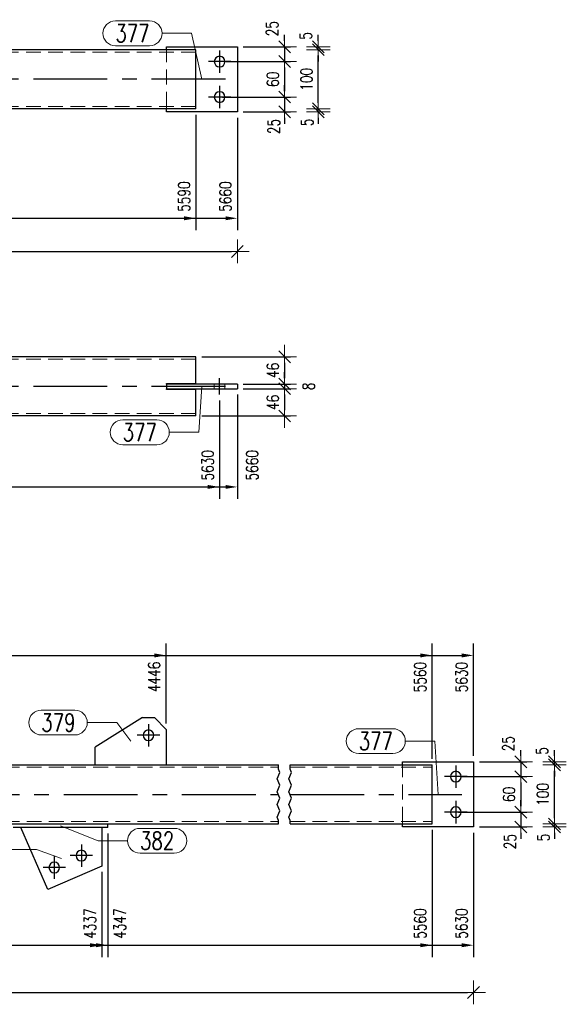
# Model space of a CAD drawing. Header units: millimetres. Extents: x -1005 to 207, y 18226 to 18896.
# Tile 12 of 50: x -667 to -574, y 18525 to 18692. Entities that reach past the tile are written whole.
import ezdxf

# ---------------------------------------------------------------- set-up
doc = ezdxf.new("R2010")
doc.units = ezdxf.units.MM
doc.header["$LTSCALE"] = 10
doc.linetypes.add('HIDDEN', pattern=[0.375, 0.25, -0.125])
doc.linetypes.add('MITTE', pattern=[2, 1.25, -0.25, 0.25, -0.25])
doc.layers.get('Defpoints').update_dxf_attribs({"color": 1})
for name, color, linetype, lineweight in [('PS_DIM', 4, 'Continuous', 13), ('PS_Hidden', 2, 'HIDDEN', 9), ('PS_Pos', 1, 'Continuous', 15), ('PS_Shape', 161, 'Continuous', 30), ('PS_SOLID', 7, 'Continuous', 30)]:
    doc.layers.add(name, color=color, linetype=linetype, lineweight=lineweight)
doc.layers.add('PS_Mid', color=5, linetype='MITTE')
doc.styles.add('simplex', font='simplex.shx', dxfattribs={"width": 0.75})
doc.dimstyles.new('1_10_GŁ_DS1-LS10', dxfattribs={"dimtxt": 2, "dimasz": 2, "dimexe": 2, "dimexo": 1, "dimgap": 1, "dimtad": 1, "dimjust": 4, "dimdec": 0, "dimlfac": 10, "dimtxsty": 'simplex', "dimblk1": 'NONE', "dimsah": 1, "dimcen": 2, "dimclrd": 256, "dimclre": 256, "dimclrt": 3, "dimadec": 1, "dimazin": 0, "dimtfac": 1, "dimtdec": 0, "dimtmove": 2, "dimatfit": 3, "dimfxl": 1, "dimarcsym": 0})
doc.dimstyles.new('1_10_PRZ', dxfattribs={"dimtxt": 2, "dimasz": 1, "dimexe": 2, "dimexo": 5, "dimgap": 1, "dimtad": 1, "dimdec": 0, "dimlfac": 10, "dimtxsty": 'simplex', "dimblk": 'dimznak', "dimcen": 2, "dimse1": 1, "dimse2": 1, "dimclrt": 3, "dimadec": 1, "dimazin": 0, "dimtfac": 1, "dimtdec": 0, "dimtix": 1, "dimtmove": 2, "dimatfit": 3, "dimldrblk": 'dim-grot', "dimfxl": 1, "dimarcsym": 0})
doc.dimstyles.new('1_10_PRZ_DS1-LS10', dxfattribs={"dimtxt": 2, "dimasz": 1, "dimexe": 2, "dimexo": 5, "dimgap": 1, "dimtad": 1, "dimdec": 0, "dimlfac": 10, "dimtxsty": 'simplex', "dimblk": 'dimznak', "dimcen": 2, "dimse1": 1, "dimse2": 1, "dimclrt": 3, "dimadec": 1, "dimazin": 0, "dimtfac": 1, "dimtdec": 0, "dimtix": 1, "dimtmove": 2, "dimatfit": 3, "dimldrblk": 'dim-grot', "dimfxl": 1, "dimarcsym": 0})
doc.dimstyles.new('1_10_SC', dxfattribs={"dimtxt": 2, "dimasz": 1, "dimexe": 1, "dimexo": 1, "dimgap": 1, "dimtad": 1, "dimdec": 0, "dimlfac": 10, "dimtxsty": 'simplex', "dimblk": 'dimznak', "dimcen": 2, "dimclrd": 256, "dimclre": 256, "dimclrt": 3, "dimadec": 1, "dimazin": 0, "dimtfac": 1, "dimtdec": 0, "dimtix": 1, "dimtmove": 2, "dimatfit": 3, "dimldrblk": 'dim-grot', "dimfxl": 1, "dimarcsym": 0})

# ---------------------------------------------------------------- blocks, each defined once
blk = doc.blocks.new('dimznak')
at = {"color": 0}
for points in [[(0, 2), (0, -2)], [(-2, 0), (2, 0)]]:
    blk.add_lwpolyline(points, dxfattribs=at)
at = {"color": 2}
blk.add_lwpolyline([(1, 1), (-1, -1)], dxfattribs=at)
blk = doc.blocks.new('*D109')
at = {"layer": 'Defpoints', "color": 0, "transparency": 16777216}
for p in [(-630.03, 18687.33), (-633.03, 18684.83), (-622.03, 18684.83)]:
    blk.add_point(p, dxfattribs=at)
at = {"layer": 'PS_DIM', "lineweight": -2, "transparency": 16777216}
for p, q in [((-622.03, 18688.33), (-622.03, 18689.33)), ((-629.03, 18687.33), (-621.03, 18687.33)), ((-622.03, 18687.33), (-622.03, 18684.83)), ((-632.03, 18684.83), (-621.03, 18684.83)), ((-622.03, 18683.83), (-622.03, 18682.83))]:
    blk.add_line(p, q, dxfattribs=at)
for p, rotation in [((-622.03, 18687.33), 270), ((-622.03, 18684.83), 90)]:
    blk.add_blockref('dimznak', p, dxfattribs=dict(at, rotation=rotation))
at = {"layer": 'PS_DIM', "color": 3, "transparency": 16777216, "insert": (-624.13, 18690.4), "char_height": 2, "attachment_point": 5, "rotation": 90, "style": 'simplex'}
blk.add_mtext('25', dxfattribs=at)
blk = doc.blocks.new('dim-grot')
blk.add_hatch(color=256).paths.add_polyline_path([(0, 0), (-2, 0.5), (-2, -0.5)])
blk.add_lwpolyline([(0, 0), (-2, 0.5), (-2, -0.5), (0, 0)])
blk = doc.blocks.new('*D110')
at = {"layer": 'Defpoints', "color": 0, "transparency": 16777216}
for p in [(-633.03, 18684.83), (-633.56, 18678.83), (-622.03, 18678.83)]:
    blk.add_point(p, dxfattribs=at)
at = {"layer": 'PS_DIM', "lineweight": -2, "transparency": 16777216}
for p, q in [((-632.03, 18684.83), (-621.03, 18684.83)), ((-622.03, 18683.83), (-622.03, 18679.83)), ((-632.56, 18678.83), (-621.03, 18678.83))]:
    blk.add_line(p, q, dxfattribs=at)
for p, rotation in [((-622.03, 18684.83), 90), ((-622.03, 18678.83), 270)]:
    blk.add_blockref('dimznak', p, dxfattribs=dict(at, rotation=rotation))
at = {"layer": 'PS_DIM', "color": 3, "transparency": 16777216, "insert": (-624.03, 18681.83), "char_height": 2, "attachment_point": 5, "rotation": 90, "style": 'simplex'}
blk.add_mtext('60', dxfattribs=at)
blk = doc.blocks.new('*D111')
at = {"layer": 'Defpoints', "color": 0, "transparency": 16777216}
for p in [(-633.56, 18678.83), (-630.03, 18676.33), (-622.03, 18676.33)]:
    blk.add_point(p, dxfattribs=at)
at = {"layer": 'PS_DIM', "lineweight": -2, "transparency": 16777216}
for p, q in [((-622.03, 18679.83), (-622.03, 18680.83)), ((-632.56, 18678.83), (-621.03, 18678.83)), ((-622.03, 18678.83), (-622.03, 18676.33)), ((-629.03, 18676.33), (-621.03, 18676.33)), ((-622.03, 18675.33), (-622.03, 18674.33))]:
    blk.add_line(p, q, dxfattribs=at)
for p, rotation in [((-622.03, 18678.83), 270), ((-622.03, 18676.33), 90)]:
    blk.add_blockref('dimznak', p, dxfattribs=dict(at, rotation=rotation))
at = {"layer": 'PS_DIM', "color": 3, "transparency": 16777216, "insert": (-623.85, 18673.85), "char_height": 2, "attachment_point": 5, "rotation": 90, "style": 'simplex'}
blk.add_mtext('25', dxfattribs=at)
blk = doc.blocks.new('*D112')
at = {"layer": 'Defpoints', "color": 0, "transparency": 16777216}
for p in [(-642.03, 18676.33), (-637.03, 18676.83), (-616.33, 18676.83)]:
    blk.add_point(p, dxfattribs=at)
at = {"layer": 'PS_DIM', "color": 0, "lineweight": -2, "transparency": 16777216}
for p, q in [((-616.33, 18677.83), (-616.33, 18678.83)), ((-616.33, 18676.33), (-616.33, 18676.83)), ((-616.33, 18675.33), (-616.33, 18674.33))]:
    blk.add_line(p, q, dxfattribs=at)
for p, rotation in [((-616.33, 18676.83), 270), ((-616.33, 18676.33), 90)]:
    blk.add_blockref('dimznak', p, dxfattribs=dict(at, rotation=rotation))
at = {"layer": 'PS_DIM', "color": 3, "transparency": 16777216, "insert": (-618.21, 18674.55), "char_height": 2, "attachment_point": 5, "rotation": 90, "style": 'simplex'}
blk.add_mtext('5', dxfattribs=at)
blk = doc.blocks.new('*D113')
at = {"layer": 'Defpoints', "color": 0, "transparency": 16777216}
for p in [(-637.03, 18686.83), (-616.33, 18686.83), (-637.03, 18676.83)]:
    blk.add_point(p, dxfattribs=at)
at = {"layer": 'PS_DIM', "color": 0, "lineweight": -2, "transparency": 16777216}
blk.add_line((-616.33, 18677.83), (-616.33, 18685.83), dxfattribs=at)
for p, rotation in [((-616.33, 18686.83), 90), ((-616.33, 18676.83), 270)]:
    blk.add_blockref('dimznak', p, dxfattribs=dict(at, rotation=rotation))
at = {"layer": 'PS_DIM', "color": 3, "transparency": 16777216, "insert": (-618.33, 18681.83), "char_height": 2, "attachment_point": 5, "rotation": 90, "style": 'simplex'}
blk.add_mtext('100', dxfattribs=at)
blk = doc.blocks.new('*D114')
at = {"layer": 'Defpoints', "color": 0, "transparency": 16777216}
for p in [(-637.03, 18686.83), (-630.03, 18687.33), (-616.33, 18687.33)]:
    blk.add_point(p, dxfattribs=at)
at = {"layer": 'PS_DIM', "color": 0, "lineweight": -2, "transparency": 16777216}
for p, q in [((-616.33, 18688.33), (-616.33, 18689.33)), ((-616.33, 18686.83), (-616.33, 18687.33)), ((-616.33, 18685.83), (-616.33, 18684.83))]:
    blk.add_line(p, q, dxfattribs=at)
for p, rotation in [((-616.33, 18687.33), 270), ((-616.33, 18686.83), 90)]:
    blk.add_blockref('dimznak', p, dxfattribs=dict(at, rotation=rotation))
at = {"layer": 'PS_DIM', "color": 3, "transparency": 16777216, "insert": (-618.45, 18689.19), "char_height": 2, "attachment_point": 5, "rotation": 90, "style": 'simplex'}
blk.add_mtext('5', dxfattribs=at)
blk = doc.blocks.new('*D115')
at = {"layer": 'Defpoints', "color": 0, "transparency": 16777216}
for p in [(-590.07, 18566.42), (-593.07, 18563.92), (-582.07, 18563.92)]:
    blk.add_point(p, dxfattribs=at)
at = {"layer": 'PS_DIM', "lineweight": -2, "transparency": 16777216}
for p, q in [((-582.07, 18567.42), (-582.07, 18568.42)), ((-589.07, 18566.42), (-581.07, 18566.42)), ((-582.07, 18566.42), (-582.07, 18563.92)), ((-592.07, 18563.92), (-581.07, 18563.92)), ((-582.07, 18562.92), (-582.07, 18561.92))]:
    blk.add_line(p, q, dxfattribs=at)
for p, rotation in [((-582.07, 18566.42), 270), ((-582.07, 18563.92), 90)]:
    blk.add_blockref('dimznak', p, dxfattribs=dict(at, rotation=rotation))
at = {"layer": 'PS_DIM', "color": 3, "transparency": 16777216, "insert": (-584.17, 18569.48), "char_height": 2, "attachment_point": 5, "rotation": 90, "style": 'simplex'}
blk.add_mtext('25', dxfattribs=at)
blk = doc.blocks.new('*D116')
at = {"layer": 'Defpoints', "color": 0, "transparency": 16777216}
for p in [(-593.07, 18563.92), (-593.61, 18557.92), (-582.07, 18557.92)]:
    blk.add_point(p, dxfattribs=at)
at = {"layer": 'PS_DIM', "lineweight": -2, "transparency": 16777216}
for p, q in [((-592.07, 18563.92), (-581.07, 18563.92)), ((-582.07, 18562.92), (-582.07, 18558.92)), ((-592.61, 18557.92), (-581.07, 18557.92))]:
    blk.add_line(p, q, dxfattribs=at)
for p, rotation in [((-582.07, 18563.92), 90), ((-582.07, 18557.92), 270)]:
    blk.add_blockref('dimznak', p, dxfattribs=dict(at, rotation=rotation))
at = {"layer": 'PS_DIM', "color": 3, "transparency": 16777216, "insert": (-584.07, 18560.92), "char_height": 2, "attachment_point": 5, "rotation": 90, "style": 'simplex'}
blk.add_mtext('60', dxfattribs=at)
blk = doc.blocks.new('*D117')
at = {"layer": 'Defpoints', "color": 0, "transparency": 16777216}
for p in [(-593.61, 18557.92), (-590.07, 18555.42), (-582.07, 18555.42)]:
    blk.add_point(p, dxfattribs=at)
at = {"layer": 'PS_DIM', "lineweight": -2, "transparency": 16777216}
for p, q in [((-582.07, 18558.92), (-582.07, 18559.92)), ((-592.61, 18557.92), (-581.07, 18557.92)), ((-582.07, 18557.92), (-582.07, 18555.42)), ((-589.07, 18555.42), (-581.07, 18555.42)), ((-582.07, 18554.42), (-582.07, 18553.42))]:
    blk.add_line(p, q, dxfattribs=at)
for p, rotation in [((-582.07, 18557.92), 270), ((-582.07, 18555.42), 90)]:
    blk.add_blockref('dimznak', p, dxfattribs=dict(at, rotation=rotation))
at = {"layer": 'PS_DIM', "color": 3, "transparency": 16777216, "insert": (-583.89, 18552.93), "char_height": 2, "attachment_point": 5, "rotation": 90, "style": 'simplex'}
blk.add_mtext('25', dxfattribs=at)
blk = doc.blocks.new('*D118')
at = {"layer": 'Defpoints', "color": 0, "transparency": 16777216}
for p in [(-602.07, 18555.42), (-597.07, 18555.92), (-576.37, 18555.92)]:
    blk.add_point(p, dxfattribs=at)
at = {"layer": 'PS_DIM', "color": 0, "lineweight": -2, "transparency": 16777216}
for p, q in [((-576.37, 18556.92), (-576.37, 18557.92)), ((-576.37, 18555.42), (-576.37, 18555.92)), ((-576.37, 18554.42), (-576.37, 18553.42))]:
    blk.add_line(p, q, dxfattribs=at)
for p, rotation in [((-576.37, 18555.92), 270), ((-576.37, 18555.42), 90)]:
    blk.add_blockref('dimznak', p, dxfattribs=dict(at, rotation=rotation))
at = {"layer": 'PS_DIM', "color": 3, "transparency": 16777216, "insert": (-578.25, 18553.63), "char_height": 2, "attachment_point": 5, "rotation": 90, "style": 'simplex'}
blk.add_mtext('5', dxfattribs=at)
blk = doc.blocks.new('*D119')
at = {"layer": 'Defpoints', "color": 0, "transparency": 16777216}
for p in [(-597.07, 18565.92), (-576.37, 18565.92), (-597.07, 18555.92)]:
    blk.add_point(p, dxfattribs=at)
at = {"layer": 'PS_DIM', "color": 0, "lineweight": -2, "transparency": 16777216}
blk.add_line((-576.37, 18556.92), (-576.37, 18564.92), dxfattribs=at)
for p, rotation in [((-576.37, 18565.92), 90), ((-576.37, 18555.92), 270)]:
    blk.add_blockref('dimznak', p, dxfattribs=dict(at, rotation=rotation))
at = {"layer": 'PS_DIM', "color": 3, "transparency": 16777216, "insert": (-578.37, 18560.92), "char_height": 2, "attachment_point": 5, "rotation": 90, "style": 'simplex'}
blk.add_mtext('100', dxfattribs=at)
blk = doc.blocks.new('*D120')
at = {"layer": 'Defpoints', "color": 0, "transparency": 16777216}
for p in [(-590.07, 18566.42), (-576.37, 18566.42), (-597.07, 18565.92)]:
    blk.add_point(p, dxfattribs=at)
at = {"layer": 'PS_DIM', "color": 0, "lineweight": -2, "transparency": 16777216}
for p, q in [((-576.37, 18567.42), (-576.37, 18568.42)), ((-576.37, 18565.92), (-576.37, 18566.42)), ((-576.37, 18564.92), (-576.37, 18563.92))]:
    blk.add_line(p, q, dxfattribs=at)
for p, rotation in [((-576.37, 18566.42), 270), ((-576.37, 18565.92), 90)]:
    blk.add_blockref('dimznak', p, dxfattribs=dict(at, rotation=rotation))
at = {"layer": 'PS_DIM', "color": 3, "transparency": 16777216, "insert": (-578.49, 18568.27), "char_height": 2, "attachment_point": 5, "rotation": 90, "style": 'simplex'}
blk.add_mtext('5', dxfattribs=at)
blk = doc.blocks.new('*D169')
at = {"layer": 'Defpoints', "color": 0, "transparency": 16777216}
for p in [(-637.03, 18634.91), (-630.03, 18630.31), (-622.03, 18630.31)]:
    blk.add_point(p, dxfattribs=at)
at = {"layer": 'PS_DIM', "lineweight": -2, "transparency": 16777216}
for p, q in [((-636.03, 18634.91), (-621.03, 18634.91)), ((-622.03, 18633.91), (-622.03, 18631.31)), ((-629.03, 18630.31), (-621.03, 18630.31))]:
    blk.add_line(p, q, dxfattribs=at)
for p, rotation in [((-622.03, 18634.91), 90), ((-622.03, 18630.31), 270)]:
    blk.add_blockref('dimznak', p, dxfattribs=dict(at, rotation=rotation))
at = {"layer": 'PS_DIM', "color": 3, "transparency": 16777216, "insert": (-624.03, 18632.61), "char_height": 2, "attachment_point": 5, "rotation": 90, "style": 'simplex'}
blk.add_mtext('46', dxfattribs=at)
blk = doc.blocks.new('*D170')
at = {"layer": 'Defpoints', "color": 0, "transparency": 16777216}
for p in [(-630.03, 18630.31), (-630.03, 18629.51), (-622.03, 18629.51)]:
    blk.add_point(p, dxfattribs=at)
at = {"layer": 'PS_DIM', "lineweight": -2, "transparency": 16777216}
for p, q in [((-622.03, 18631.31), (-622.03, 18632.31)), ((-629.03, 18630.31), (-621.03, 18630.31)), ((-622.03, 18630.31), (-622.03, 18629.51)), ((-629.03, 18629.51), (-621.03, 18629.51)), ((-622.03, 18628.51), (-622.03, 18627.51))]:
    blk.add_line(p, q, dxfattribs=at)
for p, rotation in [((-622.03, 18630.31), 270), ((-622.03, 18629.51), 90)]:
    blk.add_blockref('dimznak', p, dxfattribs=dict(at, rotation=rotation))
at = {"layer": 'PS_DIM', "color": 3, "transparency": 16777216, "insert": (-617.97, 18629.91), "char_height": 2, "attachment_point": 5, "rotation": 90, "style": 'simplex'}
blk.add_mtext('8', dxfattribs=at)
blk = doc.blocks.new('*D171')
at = {"layer": 'Defpoints', "color": 0, "transparency": 16777216}
for p in [(-630.03, 18629.51), (-637.03, 18624.91), (-622.03, 18624.91)]:
    blk.add_point(p, dxfattribs=at)
at = {"layer": 'PS_DIM', "lineweight": -2, "transparency": 16777216}
for p, q in [((-629.03, 18629.51), (-621.03, 18629.51)), ((-622.03, 18628.51), (-622.03, 18625.91)), ((-636.03, 18624.91), (-621.03, 18624.91))]:
    blk.add_line(p, q, dxfattribs=at)
for p, rotation in [((-622.03, 18629.51), 90), ((-622.03, 18624.91), 270)]:
    blk.add_blockref('dimznak', p, dxfattribs=dict(at, rotation=rotation))
at = {"layer": 'PS_DIM', "color": 3, "transparency": 16777216, "insert": (-624.03, 18627.21), "char_height": 2, "attachment_point": 5, "rotation": 90, "style": 'simplex'}
blk.add_mtext('46', dxfattribs=at)
blk = doc.blocks.new('*D231')
at = {"layer": 'Defpoints', "color": 0, "transparency": 16777216}
for p in [(-803.74, 18676.83), (-637.03, 18676.83), (-637.03, 18658.33)]:
    blk.add_point(p, dxfattribs=at)
at = {"layer": 'PS_DIM', "lineweight": -2, "transparency": 16777216}
for p, q in [((-803.74, 18675.83), (-803.74, 18656.33)), ((-637.03, 18675.83), (-637.03, 18656.33)), ((-803.74, 18658.33), (-639.03, 18658.33))]:
    blk.add_line(p, q, dxfattribs=at)
at = {"layer": 'PS_DIM', "transparency": 16777216}
blk.add_solid([(-639.03, 18658.67), (-639.03, 18658), (-637.03, 18658.33)], dxfattribs=at)
at = {"layer": 'PS_DIM', "color": 3, "transparency": 16777216, "insert": (-639.05, 18662), "char_height": 2, "attachment_point": 5, "rotation": 90, "style": 'simplex'}
blk.add_mtext('5590', dxfattribs=at)
blk = doc.blocks.new('_None')
blk = doc.blocks.new('*D232')
at = {"layer": 'Defpoints', "color": 0, "transparency": 16777216}
for p in [(-803.74, 18676.83), (-630.03, 18676.33), (-630.03, 18658.33)]:
    blk.add_point(p, dxfattribs=at)
at = {"layer": 'PS_DIM', "lineweight": -2, "transparency": 16777216}
for p, q in [((-803.74, 18675.83), (-803.74, 18656.33)), ((-630.03, 18675.33), (-630.03, 18656.33)), ((-803.74, 18658.33), (-632.03, 18658.33))]:
    blk.add_line(p, q, dxfattribs=at)
at = {"layer": 'PS_DIM', "transparency": 16777216}
blk.add_solid([(-632.03, 18658.67), (-632.03, 18658), (-630.03, 18658.33)], dxfattribs=at)
at = {"layer": 'PS_DIM', "color": 3, "transparency": 16777216, "insert": (-632.05, 18662), "char_height": 2, "attachment_point": 5, "rotation": 90, "style": 'simplex'}
blk.add_mtext('5660', dxfattribs=at)
blk = doc.blocks.new('*D238')
at = {"layer": 'Defpoints', "color": 0, "transparency": 16777216}
for p in [(-633.03, 18628.51), (-803.74, 18624.91), (-633.03, 18612.91)]:
    blk.add_point(p, dxfattribs=at)
at = {"layer": 'PS_DIM', "lineweight": -2, "transparency": 16777216}
for p, q in [((-633.03, 18627.51), (-633.03, 18610.91)), ((-803.74, 18623.91), (-803.74, 18610.91)), ((-803.74, 18612.91), (-635.03, 18612.91))]:
    blk.add_line(p, q, dxfattribs=at)
at = {"layer": 'PS_DIM', "transparency": 16777216}
blk.add_solid([(-635.03, 18613.24), (-635.03, 18612.58), (-633.03, 18612.91)], dxfattribs=at)
at = {"layer": 'PS_DIM', "color": 3, "transparency": 16777216, "insert": (-635.05, 18616.57), "char_height": 2, "attachment_point": 5, "rotation": 90, "style": 'simplex'}
blk.add_mtext('5630', dxfattribs=at)
blk = doc.blocks.new('*D239')
at = {"layer": 'Defpoints', "color": 0, "transparency": 16777216}
for p in [(-630.03, 18629.51), (-803.74, 18624.91), (-630.03, 18612.91)]:
    blk.add_point(p, dxfattribs=at)
at = {"layer": 'PS_DIM', "lineweight": -2, "transparency": 16777216}
for p, q in [((-630.03, 18628.51), (-630.03, 18610.91)), ((-803.74, 18623.91), (-803.74, 18610.91)), ((-803.74, 18612.91), (-632.03, 18612.91))]:
    blk.add_line(p, q, dxfattribs=at)
at = {"layer": 'PS_DIM', "transparency": 16777216}
blk.add_solid([(-632.03, 18613.24), (-632.03, 18612.58), (-630.03, 18612.91)], dxfattribs=at)
at = {"layer": 'PS_DIM', "color": 3, "transparency": 16777216, "insert": (-627.53, 18616.57), "char_height": 2, "attachment_point": 5, "rotation": 90, "style": 'simplex'}
blk.add_mtext('5660', dxfattribs=at)
blk = doc.blocks.new('*D245')
at = {"layer": 'Defpoints', "color": 0, "transparency": 16777216}
for p in [(-803.74, 18555.92), (-652.93, 18548.81), (-652.93, 18535.42)]:
    blk.add_point(p, dxfattribs=at)
at = {"layer": 'PS_DIM', "lineweight": -2, "transparency": 16777216}
for p, q in [((-803.74, 18554.92), (-803.74, 18533.42)), ((-652.93, 18547.81), (-652.93, 18533.42)), ((-803.74, 18535.42), (-654.93, 18535.42))]:
    blk.add_line(p, q, dxfattribs=at)
at = {"layer": 'PS_DIM', "transparency": 16777216}
blk.add_solid([(-654.93, 18535.75), (-654.93, 18535.08), (-652.93, 18535.42)], dxfattribs=at)
at = {"layer": 'PS_DIM', "color": 3, "transparency": 16777216, "insert": (-654.95, 18539.08), "char_height": 2, "attachment_point": 5, "rotation": 90, "style": 'simplex'}
blk.add_mtext('4337', dxfattribs=at)
blk = doc.blocks.new('*D246')
at = {"layer": 'Defpoints', "color": 0, "transparency": 16777216}
for p in [(-803.74, 18555.92), (-651.93, 18555.32), (-651.93, 18535.42)]:
    blk.add_point(p, dxfattribs=at)
at = {"layer": 'PS_DIM', "lineweight": -2, "transparency": 16777216}
for p, q in [((-803.74, 18554.92), (-803.74, 18533.42)), ((-651.93, 18554.32), (-651.93, 18533.42)), ((-803.74, 18535.42), (-653.93, 18535.42))]:
    blk.add_line(p, q, dxfattribs=at)
at = {"layer": 'PS_DIM', "transparency": 16777216}
blk.add_solid([(-653.93, 18535.75), (-653.93, 18535.08), (-651.93, 18535.42)], dxfattribs=at)
at = {"layer": 'PS_DIM', "color": 3, "transparency": 16777216, "insert": (-649.91, 18539.08), "char_height": 2, "attachment_point": 5, "rotation": 90, "style": 'simplex'}
blk.add_mtext('4347', dxfattribs=at)
blk = doc.blocks.new('*D247')
at = {"layer": 'Defpoints', "color": 0, "transparency": 16777216}
for p in [(-803.74, 18555.92), (-597.07, 18555.92), (-597.07, 18535.42)]:
    blk.add_point(p, dxfattribs=at)
at = {"layer": 'PS_DIM', "lineweight": -2, "transparency": 16777216}
for p, q in [((-803.74, 18554.92), (-803.74, 18533.42)), ((-597.07, 18554.92), (-597.07, 18533.42)), ((-803.74, 18535.42), (-599.07, 18535.42))]:
    blk.add_line(p, q, dxfattribs=at)
at = {"layer": 'PS_DIM', "transparency": 16777216}
blk.add_solid([(-599.07, 18535.75), (-599.07, 18535.08), (-597.07, 18535.42)], dxfattribs=at)
at = {"layer": 'PS_DIM', "color": 3, "transparency": 16777216, "insert": (-599.09, 18539.08), "char_height": 2, "attachment_point": 5, "rotation": 90, "style": 'simplex'}
blk.add_mtext('5560', dxfattribs=at)
blk = doc.blocks.new('*D248')
at = {"layer": 'Defpoints', "color": 0, "transparency": 16777216}
for p in [(-803.74, 18555.92), (-590.07, 18555.42), (-590.07, 18535.42)]:
    blk.add_point(p, dxfattribs=at)
at = {"layer": 'PS_DIM', "lineweight": -2, "transparency": 16777216}
for p, q in [((-803.74, 18554.92), (-803.74, 18533.42)), ((-590.07, 18554.42), (-590.07, 18533.42)), ((-803.74, 18535.42), (-592.07, 18535.42))]:
    blk.add_line(p, q, dxfattribs=at)
at = {"layer": 'PS_DIM', "transparency": 16777216}
blk.add_solid([(-592.07, 18535.75), (-592.07, 18535.08), (-590.07, 18535.42)], dxfattribs=at)
at = {"layer": 'PS_DIM', "color": 3, "transparency": 16777216, "insert": (-592.09, 18539.08), "char_height": 2, "attachment_point": 5, "rotation": 90, "style": 'simplex'}
blk.add_mtext('5630', dxfattribs=at)
blk = doc.blocks.new('*D254')
at = {"layer": 'Defpoints', "color": 0, "transparency": 16777216}
for p in [(-642.07, 18584.42), (-642.07, 18571.92), (-803.74, 18555.92)]:
    blk.add_point(p, dxfattribs=at)
at = {"layer": 'PS_DIM', "lineweight": -2, "transparency": 16777216}
for p, q in [((-803.74, 18556.92), (-803.74, 18586.42)), ((-642.07, 18572.92), (-642.07, 18586.42)), ((-803.74, 18584.42), (-644.07, 18584.42))]:
    blk.add_line(p, q, dxfattribs=at)
at = {"layer": 'PS_DIM', "transparency": 16777216}
blk.add_solid([(-644.07, 18584.75), (-644.07, 18584.08), (-642.07, 18584.42)], dxfattribs=at)
at = {"layer": 'PS_DIM', "color": 3, "transparency": 16777216, "insert": (-644.09, 18580.79), "char_height": 2, "attachment_point": 5, "rotation": 90, "style": 'simplex'}
blk.add_mtext('4446', dxfattribs=at)
blk = doc.blocks.new('*D255')
at = {"layer": 'Defpoints', "color": 0, "transparency": 16777216}
for p in [(-597.07, 18584.42), (-597.07, 18565.92), (-803.74, 18555.92)]:
    blk.add_point(p, dxfattribs=at)
at = {"layer": 'PS_DIM', "lineweight": -2, "transparency": 16777216}
for p, q in [((-803.74, 18556.92), (-803.74, 18586.42)), ((-597.07, 18566.92), (-597.07, 18586.42)), ((-803.74, 18584.42), (-599.07, 18584.42))]:
    blk.add_line(p, q, dxfattribs=at)
at = {"layer": 'PS_DIM', "transparency": 16777216}
blk.add_solid([(-599.07, 18584.75), (-599.07, 18584.08), (-597.07, 18584.42)], dxfattribs=at)
at = {"layer": 'PS_DIM', "color": 3, "transparency": 16777216, "insert": (-599.09, 18580.75), "char_height": 2, "attachment_point": 5, "rotation": 90, "style": 'simplex'}
blk.add_mtext('5560', dxfattribs=at)
blk = doc.blocks.new('*D256')
at = {"layer": 'Defpoints', "color": 0, "transparency": 16777216}
for p in [(-590.07, 18584.42), (-590.07, 18566.42), (-803.74, 18555.92)]:
    blk.add_point(p, dxfattribs=at)
at = {"layer": 'PS_DIM', "lineweight": -2, "transparency": 16777216}
for p, q in [((-803.74, 18556.92), (-803.74, 18586.42)), ((-590.07, 18567.42), (-590.07, 18586.42)), ((-803.74, 18584.42), (-592.07, 18584.42))]:
    blk.add_line(p, q, dxfattribs=at)
at = {"layer": 'PS_DIM', "transparency": 16777216}
blk.add_solid([(-592.07, 18584.75), (-592.07, 18584.08), (-590.07, 18584.42)], dxfattribs=at)
at = {"layer": 'PS_DIM', "color": 3, "transparency": 16777216, "insert": (-592.09, 18580.75), "char_height": 2, "attachment_point": 5, "rotation": 90, "style": 'simplex'}
blk.add_mtext('5630', dxfattribs=at)
blk = doc.blocks.new('*D561')
at = {"layer": 'Defpoints', "color": 0, "transparency": 16777216}
for p in [(-810.74, 18681.83), (-630.03, 18681.83), (-630.03, 18652.72)]:
    blk.add_point(p, dxfattribs=at)
at = {"layer": 'PS_DIM', "color": 0, "lineweight": -2, "transparency": 16777216}
blk.add_line((-809.74, 18652.72), (-631.03, 18652.72), dxfattribs=at)
at = {"layer": 'PS_DIM', "color": 0, "lineweight": -2, "transparency": 16777216, "rotation": 180}
blk.add_blockref('dimznak', (-810.74, 18652.72), dxfattribs=at)
at = {"layer": 'PS_DIM', "color": 0, "lineweight": -2, "transparency": 16777216}
blk.add_blockref('dimznak', (-630.03, 18652.72), dxfattribs=at)
at = {"layer": 'PS_DIM', "color": 3, "transparency": 16777216, "insert": (-720.39, 18654.76), "char_height": 2, "attachment_point": 5, "style": 'simplex'}
blk.add_mtext('5730', dxfattribs=at)
blk = doc.blocks.new('*D562')
at = {"layer": 'Defpoints', "color": 0, "transparency": 16777216}
for p in [(-810.74, 18560.92), (-590.07, 18560.92), (-590.07, 18527.43)]:
    blk.add_point(p, dxfattribs=at)
at = {"layer": 'PS_DIM', "color": 0, "lineweight": -2, "transparency": 16777216}
blk.add_line((-809.74, 18527.43), (-591.07, 18527.43), dxfattribs=at)
at = {"layer": 'PS_DIM', "color": 0, "lineweight": -2, "transparency": 16777216, "rotation": 180}
blk.add_blockref('dimznak', (-810.74, 18527.43), dxfattribs=at)
at = {"layer": 'PS_DIM', "color": 0, "lineweight": -2, "transparency": 16777216}
blk.add_blockref('dimznak', (-590.07, 18527.43), dxfattribs=at)
at = {"layer": 'PS_DIM', "color": 3, "transparency": 16777216, "insert": (-700.41, 18529.47), "char_height": 2, "attachment_point": 5, "style": 'simplex'}
blk.add_mtext('5700', dxfattribs=at)
blk = doc.blocks.new('*X589')
at = {"layer": 'PS_Hidden', "color": 2, "linetype": 'HIDDEN'}
for p, q in [((-637.03, 18686.43), (-719.39, 18686.43)), ((-642.03, 18686.83), (-642.03, 18686.43)), ((-642.03, 18677.23), (-642.03, 18686.43)), ((-637.03, 18677.23), (-719.39, 18677.23)), ((-642.03, 18677.23), (-642.03, 18676.83))]:
    blk.add_line(p, q, dxfattribs=at)
at = {"layer": 'PS_Mid', "color": 5, "linetype": 'MITTE'}
for p, q in [((-633.03, 18686.73), (-633.03, 18682.93)), ((-631.13, 18684.83), (-634.93, 18684.83)), ((-632.03, 18681.83), (-719.39, 18681.83)), ((-633.03, 18680.73), (-633.03, 18676.93)), ((-631.13, 18678.83), (-634.93, 18678.83))]:
    blk.add_line(p, q, dxfattribs=at)
at = {"layer": 'PS_SOLID', "color": 7, "linetype": 'Continuous'}
for p, q in [((-637.03, 18686.83), (-719.39, 18686.83)), ((-642.03, 18687.33), (-630.03, 18687.33)), ((-642.03, 18686.83), (-642.03, 18687.33)), ((-637.03, 18676.83), (-637.03, 18686.83)), ((-630.03, 18687.33), (-630.03, 18676.33)), ((-637.03, 18676.83), (-719.39, 18676.83)), ((-642.03, 18676.33), (-642.03, 18676.83)), ((-630.03, 18676.33), (-642.03, 18676.33))]:
    blk.add_line(p, q, dxfattribs=at)
at = {"layer": 'PS_SOLID', "color": 7, "extrusion": (0, 0, -1)}
for centre in [(633.03, 18684.83), (633.03, 18678.83)]:
    blk.add_circle(centre, 0.9, dxfattribs=at)
blk = doc.blocks.new('*X594')
at = {"color": 1}
for p, q in [((-650.66, 18691.71), (-644.87, 18691.71)), ((-642.77, 18689.61), (-637.77, 18689.61)), ((-636.03, 18681.83), (-637.77, 18689.61)), ((-650.66, 18687.51), (-644.87, 18687.51))]:
    blk.add_line(p, q, dxfattribs=at)
for centre, start, end in [((-650.66, 18689.61), 90, 270), ((-644.87, 18689.61), 270, 90)]:
    blk.add_arc(centre, 2.1, start, end, dxfattribs=at)
at = {"color": 30, "style": 'simplex', "width": 0.75}
blk.add_text('377', height=3, dxfattribs=at).set_placement((-650.66, 18688.11))
blk = doc.blocks.new('*X596')
at = {"layer": 'PS_Hidden', "color": 2, "linetype": 'HIDDEN'}
for p, q in [((-637.03, 18634.51), (-719.39, 18634.51)), ((-633.93, 18630.31), (-633.93, 18629.51)), ((-632.13, 18630.31), (-632.13, 18629.51)), ((-637.03, 18625.31), (-719.39, 18625.31))]:
    blk.add_line(p, q, dxfattribs=at)
at = {"layer": 'PS_Mid', "color": 5, "linetype": 'MITTE'}
for p, q in [((-633.03, 18628.51), (-633.03, 18631.31)), ((-633.03, 18628.51), (-633.03, 18631.31)), ((-632.03, 18629.91), (-719.39, 18629.91))]:
    blk.add_line(p, q, dxfattribs=at)
at = {"layer": 'PS_SOLID', "color": 7, "linetype": 'Continuous'}
for p, q in [((-637.03, 18634.91), (-719.39, 18634.91)), ((-637.03, 18630.41), (-637.03, 18634.91)), ((-642.03, 18630.31), (-642.03, 18630.41)), ((-642.03, 18630.41), (-637.03, 18630.41)), ((-630.03, 18630.31), (-642.03, 18630.31)), ((-642.03, 18630.31), (-642.03, 18629.51)), ((-630.03, 18630.31), (-630.03, 18629.51)), ((-642.03, 18629.51), (-630.03, 18629.51)), ((-642.03, 18629.41), (-642.03, 18629.51)), ((-637.03, 18629.41), (-642.03, 18629.41)), ((-637.03, 18624.91), (-637.03, 18629.41)), ((-637.03, 18624.91), (-719.39, 18624.91))]:
    blk.add_line(p, q, dxfattribs=at)
blk = doc.blocks.new('*X601')
at = {"color": 1}
for p, q in [((-636.03, 18629.91), (-636.54, 18622.15)), ((-649.43, 18624.25), (-643.64, 18624.25)), ((-641.54, 18622.15), (-636.54, 18622.15)), ((-649.43, 18620.05), (-643.64, 18620.05))]:
    blk.add_line(p, q, dxfattribs=at)
for centre, start, end in [((-649.43, 18622.15), 90, 270), ((-643.64, 18622.15), 270, 90)]:
    blk.add_arc(centre, 2.1, start, end, dxfattribs=at)
at = {"color": 30, "style": 'simplex', "width": 0.75}
blk.add_text('377', height=3, dxfattribs=at).set_placement((-649.43, 18620.65))
blk = doc.blocks.new('*X603')
at = {"color": 1}
for p, q in [((-623.07, 18565.17), (-623.07, 18565.92)), ((-622.84, 18564.63), (-623.07, 18565.17)), ((-621.07, 18565.17), (-621.07, 18565.92)), ((-620.84, 18564.63), (-621.07, 18565.17)), ((-623.3, 18563.55), (-622.84, 18564.63)), ((-622.84, 18562.46), (-623.3, 18563.55)), ((-621.3, 18563.55), (-620.84, 18564.63)), ((-620.84, 18562.46), (-621.3, 18563.55)), ((-623.3, 18561.38), (-622.84, 18562.46)), ((-622.84, 18560.3), (-623.3, 18561.38)), ((-621.3, 18561.38), (-620.84, 18562.46)), ((-620.84, 18560.3), (-621.3, 18561.38)), ((-623.3, 18559.21), (-622.84, 18560.3)), ((-621.3, 18559.21), (-620.84, 18560.3)), ((-622.84, 18558.13), (-623.3, 18559.21)), ((-623.3, 18557.05), (-622.84, 18558.13)), ((-620.84, 18558.13), (-621.3, 18559.21)), ((-621.3, 18557.05), (-620.84, 18558.13)), ((-623.07, 18556.5), (-623.3, 18557.05)), ((-623.07, 18555.92), (-623.07, 18556.5)), ((-621.07, 18556.5), (-621.3, 18557.05)), ((-621.07, 18555.92), (-621.07, 18556.5))]:
    blk.add_line(p, q, dxfattribs=at)
at = {"layer": 'PS_Hidden', "color": 2, "linetype": 'HIDDEN'}
for p, q in [((-699.41, 18565.52), (-623.07, 18565.52)), ((-621.07, 18565.52), (-597.07, 18565.52)), ((-602.07, 18565.92), (-602.07, 18565.52)), ((-602.07, 18556.32), (-602.07, 18565.52)), ((-699.41, 18556.32), (-623.07, 18556.32)), ((-621.07, 18556.32), (-597.07, 18556.32)), ((-602.07, 18556.32), (-602.07, 18555.92))]:
    blk.add_line(p, q, dxfattribs=at)
at = {"layer": 'PS_Mid', "color": 5, "linetype": 'MITTE'}
for p, q in [((-645.07, 18572.82), (-645.07, 18569.02)), ((-643.17, 18570.92), (-646.97, 18570.92)), ((-593.07, 18565.82), (-593.07, 18562.02)), ((-591.17, 18563.92), (-594.97, 18563.92)), ((-699.41, 18560.92), (-623.07, 18560.92)), ((-621.07, 18560.92), (-592.07, 18560.92)), ((-593.07, 18559.82), (-593.07, 18556.02)), ((-591.17, 18557.92), (-594.97, 18557.92)), ((-656.42, 18552.47), (-656.42, 18548.67)), ((-661, 18550.47), (-661, 18546.67)), ((-654.52, 18550.57), (-658.32, 18550.57)), ((-659.1, 18548.57), (-662.9, 18548.57))]:
    blk.add_line(p, q, dxfattribs=at)
at = {"layer": 'PS_SOLID', "color": 7, "linetype": 'Continuous'}
for p, q in [((-646.07, 18573.92), (-654.07, 18568.92)), ((-646.07, 18573.92), (-644.07, 18573.92)), ((-642.07, 18571.92), (-644.07, 18573.92)), ((-642.07, 18571.92), (-642.07, 18565.92)), ((-654.07, 18565.92), (-654.07, 18568.92)), ((-602.07, 18566.42), (-590.07, 18566.42)), ((-602.07, 18565.92), (-602.07, 18566.42)), ((-590.07, 18566.42), (-590.07, 18555.42)), ((-699.41, 18565.92), (-623.07, 18565.92)), ((-621.07, 18565.92), (-597.07, 18565.92)), ((-597.07, 18555.92), (-597.07, 18565.92)), ((-699.41, 18555.92), (-623.07, 18555.92)), ((-651.93, 18555.32), (-667.93, 18555.32)), ((-662.1, 18544.82), (-666.67, 18555.32)), ((-652.93, 18555.32), (-652.93, 18548.81)), ((-651.93, 18555.32), (-651.93, 18555.92)), ((-621.07, 18555.92), (-597.07, 18555.92)), ((-602.07, 18555.42), (-602.07, 18555.92)), ((-590.07, 18555.42), (-602.07, 18555.42)), ((-652.93, 18548.81), (-662.1, 18544.82))]:
    blk.add_line(p, q, dxfattribs=at)
at = {"layer": 'PS_SOLID', "color": 7, "extrusion": (0, 0, -1)}
for centre in [(645.07, 18570.92), (593.07, 18563.92), (593.07, 18557.92), (656.42, 18550.57), (661, 18548.57)]:
    blk.add_circle(centre, 0.9, dxfattribs=at)
blk = doc.blocks.new('*X610')
at = {"color": 1}
for p, q in [((-609.49, 18572.03), (-603.71, 18572.03)), ((-601.61, 18569.93), (-596.61, 18569.93)), ((-596.07, 18560.92), (-596.61, 18569.93)), ((-609.49, 18567.83), (-603.71, 18567.83))]:
    blk.add_line(p, q, dxfattribs=at)
for centre, start, end in [((-609.49, 18569.93), 90, 270), ((-603.71, 18569.93), 270, 90)]:
    blk.add_arc(centre, 2.1, start, end, dxfattribs=at)
at = {"color": 30, "style": 'simplex', "width": 0.75}
blk.add_text('377', height=3, dxfattribs=at).set_placement((-609.49, 18568.43))
blk = doc.blocks.new('*X612')
at = {"color": 1}
for p, q in [((-659.93, 18555.62), (-653.59, 18553.08)), ((-646.49, 18555.18), (-640.7, 18555.18)), ((-653.59, 18553.08), (-648.59, 18553.08)), ((-646.49, 18550.98), (-640.7, 18550.98))]:
    blk.add_line(p, q, dxfattribs=at)
for centre, start, end in [((-646.49, 18553.08), 90, 270), ((-640.7, 18553.08), 270, 90)]:
    blk.add_arc(centre, 2.1, start, end, dxfattribs=at)
at = {"color": 30, "style": 'simplex', "width": 0.75}
blk.add_text('382', height=3, dxfattribs=at).set_placement((-646.49, 18551.58))
blk = doc.blocks.new('*X613')
at = {"color": 1}
for p, q in [((-676.99, 18553.68), (-671.09, 18553.68)), ((-668.99, 18551.58), (-663.99, 18551.58)), ((-659.8, 18550.07), (-663.99, 18551.58)), ((-676.99, 18549.48), (-671.09, 18549.48))]:
    blk.add_line(p, q, dxfattribs=at)
for centre, start, end in [((-676.99, 18551.58), 90, 270), ((-671.09, 18551.58), 270, 90)]:
    blk.add_arc(centre, 2.1, start, end, dxfattribs=at)
at = {"color": 30, "style": 'simplex', "width": 0.75}
blk.add_text('374', height=3, dxfattribs=at).set_placement((-676.99, 18550.08))
blk = doc.blocks.new('*X614')
at = {"color": 1}
for p, q in [((-663.2, 18575.17), (-657.52, 18575.17)), ((-655.42, 18573.07), (-650.42, 18573.07)), ((-648.07, 18569.92), (-650.42, 18573.07)), ((-663.2, 18570.97), (-657.52, 18570.97))]:
    blk.add_line(p, q, dxfattribs=at)
for centre, start, end in [((-663.2, 18573.07), 90, 270), ((-657.52, 18573.07), 270, 90)]:
    blk.add_arc(centre, 2.1, start, end, dxfattribs=at)
at = {"color": 30, "style": 'simplex', "width": 0.75}
blk.add_text('379', height=3, dxfattribs=at).set_placement((-663.2, 18571.57))

msp = doc.modelspace()

# ---------------------------------------------------------------- block references
at = {"layer": 'PS_Pos'}
for name in ['*X594', '*X601', '*X614', '*X610', '*X612', '*X613']:
    msp.add_blockref(name, (0, 0), dxfattribs=at)
at = {"layer": 'PS_Shape', "color": 40}
for name in ['*X589', '*X596', '*X603']:
    msp.add_blockref(name, (0, 0), dxfattribs=at)

# ---------------------------------------------------------------- dimensions: what is measured, and where the dimension line sits
at = {"layer": 'PS_DIM'}
for base, p1, p2, dimstyle, picture, middle in [((-622.03, 18684.83), (-630.03, 18687.33), (-633.03, 18684.83), '1_10_SC', '*D109', (-624.13, 18690.4)), ((-616.33, 18687.33), (-637.03, 18686.83), (-630.03, 18687.33), '1_10_PRZ', '*D114', (-618.45, 18689.19)), ((-622.03, 18676.33), (-633.56, 18678.83), (-630.03, 18676.33), '1_10_SC', '*D111', (-623.85, 18673.85)), ((-616.33, 18676.83), (-642.03, 18676.33), (-637.03, 18676.83), '1_10_PRZ', '*D112', (-618.21, 18674.55)), ((-622.03, 18629.51), (-630.03, 18630.31), (-630.03, 18629.51), '1_10_SC', '*D170', (-617.97, 18629.91)), ((-582.07, 18563.92), (-590.07, 18566.42), (-593.07, 18563.92), '1_10_SC', '*D115', (-584.17, 18569.48)), ((-576.37, 18566.42), (-597.07, 18565.92), (-590.07, 18566.42), '1_10_PRZ', '*D120', (-578.49, 18568.27)), ((-582.07, 18555.42), (-593.61, 18557.92), (-590.07, 18555.42), '1_10_SC', '*D117', (-583.89, 18552.93)), ((-576.37, 18555.92), (-602.07, 18555.42), (-597.07, 18555.92), '1_10_PRZ', '*D118', (-578.25, 18553.63))]:
    dim = msp.add_linear_dim(base=base, p1=p1, p2=p2, angle=90, dimstyle=dimstyle, dxfattribs=at)
    dim.commit()
    dim.dimension.update_dxf_attribs({"geometry": picture, "text_midpoint": middle, "dimtype": 128})
for base, p1, p2, dimstyle, picture, middle in [((-616.33, 18686.83), (-637.03, 18676.83), (-637.03, 18686.83), '1_10_PRZ', '*D113', (-618.33, 18681.83)), ((-622.03, 18678.83), (-633.03, 18684.83), (-633.56, 18678.83), '1_10_SC', '*D110', (-624.03, 18681.83)), ((-622.03, 18630.31), (-637.03, 18634.91), (-630.03, 18630.31), '1_10_SC', '*D169', (-624.03, 18632.61)), ((-622.03, 18624.91), (-630.03, 18629.51), (-637.03, 18624.91), '1_10_SC', '*D171', (-624.03, 18627.21)), ((-576.37, 18565.92), (-597.07, 18555.92), (-597.07, 18565.92), '1_10_PRZ', '*D119', (-578.37, 18560.92)), ((-582.07, 18557.92), (-593.07, 18563.92), (-593.61, 18557.92), '1_10_SC', '*D116', (-584.07, 18560.92))]:
    dim = msp.add_linear_dim(base=base, p1=p1, p2=p2, angle=90, dimstyle=dimstyle, dxfattribs=at)
    dim.commit()
    dim.dimension.update_dxf_attribs({"geometry": picture, "text_midpoint": middle})
for base, p1, p2, text, picture, middle in [((-630.03, 18652.72), (-810.74, 18681.83), (-630.03, 18681.83), '5730', '*D561', (-720.39, 18654.76)), ((-590.07, 18527.43), (-810.74, 18560.92), (-590.07, 18560.92), '5700', '*D562', (-700.41, 18529.47))]:
    dim = msp.add_linear_dim(base=base, p1=p1, p2=p2, text=text, dimstyle='1_10_PRZ_DS1-LS10', dxfattribs=at)
    dim.commit()
    dim.dimension.update_dxf_attribs({"geometry": picture, "text_midpoint": middle, "dimtype": 128})
for base, p1, p2, text, picture, middle in [((-637.03, 18658.33), (-803.74, 18676.83), (-637.03, 18676.83), '5590', '*D231', (-639.05, 18662)), ((-630.03, 18658.33), (-803.74, 18676.83), (-630.03, 18676.33), '5660', '*D232', (-632.05, 18662)), ((-630.03, 18612.91), (-803.74, 18624.91), (-630.03, 18629.51), '5660', '*D239', (-627.53, 18616.57)), ((-633.03, 18612.91), (-803.74, 18624.91), (-633.03, 18628.51), '5630', '*D238', (-635.05, 18616.57)), ((-642.07, 18584.42), (-803.74, 18555.92), (-642.07, 18571.92), '4446', '*D254', (-644.09, 18580.79)), ((-597.07, 18584.42), (-803.74, 18555.92), (-597.07, 18565.92), '5560', '*D255', (-599.09, 18580.75)), ((-590.07, 18584.42), (-803.74, 18555.92), (-590.07, 18566.42), '5630', '*D256', (-592.09, 18580.75)), ((-652.93, 18535.42), (-803.74, 18555.92), (-652.93, 18548.81), '4337', '*D245', (-654.95, 18539.08)), ((-651.93, 18535.42), (-803.74, 18555.92), (-651.93, 18555.32), '4347', '*D246', (-649.91, 18539.08)), ((-597.07, 18535.42), (-803.74, 18555.92), (-597.07, 18555.92), '5560', '*D247', (-599.09, 18539.08)), ((-590.07, 18535.42), (-803.74, 18555.92), (-590.07, 18555.42), '5630', '*D248', (-592.09, 18539.08))]:
    dim = msp.add_linear_dim(base=base, p1=p1, p2=p2, text=text, dimstyle='1_10_GŁ_DS1-LS10', dxfattribs=at)
    dim.commit()
    dim.dimension.update_dxf_attribs({"geometry": picture, "text_midpoint": middle, "dimtype": 128, "text_rotation": 90})

doc.saveas('drawing.dxf')
